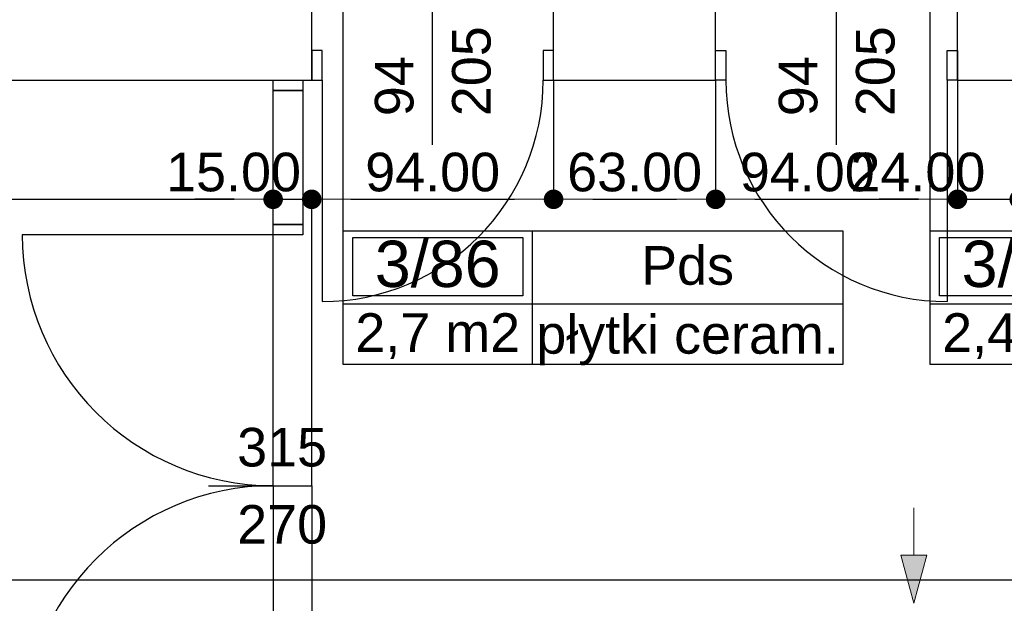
# Model space of a CAD drawing. Header units: millimetres. Extents: x -175445 to -20415, y -559200 to 231527.
# Tile 204 of 256: x -95356 to -91529, y -106719 to -104452. Entities that reach past the tile are written whole.
import ezdxf
from ezdxf.enums import TextEntityAlignment as Align

# ---------------------------------------------------------------- set-up
doc = ezdxf.new("R2010")
doc.units = ezdxf.units.MM
doc.header["$MEASUREMENT"] = 0
for name, color, linetype in [('Drzwi', 7, 'Continuous'), ('Linia', 7, 'Continuous'), ('Obiekt', 7, 'Continuous'), ('Polilinia', 7, 'Continuous'), ('Płaszczyzna odcinająca', 7, 'Continuous'), ('Strefa', 7, 'Continuous'), ('Tekst', 7, 'Continuous'), ('Wymiary', 63, 'Continuous'), ('Ściana', 7, 'Continuous')]:
    doc.layers.add(name, color=color, linetype=linetype)
doc.styles.add('Arial', font='txt')
doc.styles.add('Times new roman', font='txt')
doc.dimstyles.new('GENERATED_STYLE__3', dxfattribs={"dimtxt": 150, "dimasz": 152, "dimexe": 0.18, "dimexo": 0, "dimgap": 0.09, "dimtad": 1, "dimlfac": 0.1, "dimzin": 0, "dimdsep": 46, "dimtxsty": 'Arial', "dimblk": 'ARROWHEAD_11', "dimblk1": 'ARROWHEAD_11', "dimblk2": 'ARROWHEAD_11', "dimcen": 0.09, "dimclrd": 114, "dimclre": 114, "dimclrt": 114, "dimazin": 0, "dimtfac": 1, "dimtdec": 4, "dimtmove": 2, "dimatfit": 3, "dimfxl": 1, "dimtolj": 1, "dimtzin": 0, "dimarcsym": 0})

# ---------------------------------------------------------------- blocks, each defined once
blk = doc.blocks.new('Pds_3_84_85', base_point=(-85390.2, 23361))
at = {"layer": 'Strefa'}
for p, q in [((-86124.3, 23643.9), (-84182.1, 23643.9)), ((-86124.3, 23125.3), (-86124.3, 23643.9)), ((-86087.6, 23618), (-85426.9, 23618)), ((-86087.6, 23391.7), (-86087.6, 23618)), ((-85426.9, 23618), (-85426.9, 23391.7)), ((-85390.2, 23643.9), (-85390.2, 23125.3)), ((-84182.1, 23643.9), (-84182.1, 23125.3)), ((-85426.9, 23391.7), (-86087.6, 23391.7)), ((-86124.3, 23361), (-84182.1, 23361)), ((-84182.1, 23125.3), (-86124.3, 23125.3))]:
    blk.add_line(p, q, dxfattribs=at)
at = {"layer": 'Strefa', "style": 'Arial'}
for tag, height, p in [('ROOM_NUMBER', 180, (-85757.2, 23515.9)), ('ROOM_NAME', 150, (-84786.1, 23509.9)), ('ROOM_CALC_AREA', 150, (-85757.2, 23249)), ('floor_f', 150, (-84786.1, 23241.9))]:
    blk.add_attdef(tag, text='', height=height, dxfattribs=at).set_placement(p, align=Align.MIDDLE_CENTER)
blk = doc.blocks.new('Pds_3_86_87', base_point=(-87671.2, 23361))
at = {"layer": 'Strefa'}
for p, q in [((-88405.3, 23643.9), (-86463.1, 23643.9)), ((-88405.3, 23125.3), (-88405.3, 23643.9)), ((-88368.6, 23618), (-87707.9, 23618)), ((-88368.6, 23391.7), (-88368.6, 23618)), ((-87707.9, 23618), (-87707.9, 23391.7)), ((-87671.2, 23643.9), (-87671.2, 23125.3)), ((-86463.1, 23643.9), (-86463.1, 23125.3)), ((-87707.9, 23391.7), (-88368.6, 23391.7)), ((-88405.3, 23361), (-86463.1, 23361)), ((-86463.1, 23125.3), (-88405.3, 23125.3))]:
    blk.add_line(p, q, dxfattribs=at)
at = {"layer": 'Strefa', "style": 'Arial'}
for tag, height, p in [('ROOM_NUMBER', 180, (-88038.2, 23515.9)), ('ROOM_NAME', 150, (-87067.1, 23509.9)), ('ROOM_CALC_AREA', 150, (-88038.2, 23249)), ('floor_f', 150, (-87067.1, 23241.9))]:
    blk.add_attdef(tag, text='', height=height, dxfattribs=at).set_placement(p, align=Align.MIDDLE_CENTER)
blk = doc.blocks.new('ARROWHEAD_11')
at = {"color": 0, "linetype": 'Continuous', "lineweight": 0}
blk.add_line((0, 0), (-1, 0), dxfattribs=at)
at = {"color": 0, "linetype": 'Continuous', "lineweight": 0, "const_width": 0.25, "flags": 128}
blk.add_lwpolyline([(-0.125, 0, 1), (0.125, 0, 1)], format="xyb", close=True, dxfattribs=at)
blk = doc.blocks.new('*D3759')
at = {"layer": 'Defpoints', "color": 0}
for p in [(-94370.7, -105149.3), (-97450.7, -105986.6), (-94370.7, -106261.6)]:
    blk.add_point(p, dxfattribs=at)
at = {"layer": 'Wymiary', "color": 114, "lineweight": -2}
for p, q in [((-97450.7, -105986.6), (-97450.7, -105149.1)), ((-97298.7, -105149.3), (-94522.7, -105149.3)), ((-94370.7, -106261.6), (-94370.7, -105149.1))]:
    blk.add_line(p, q, dxfattribs=at)
at = {"layer": 'Wymiary', "color": 114, "lineweight": -2, "xscale": 152, "yscale": 152, "zscale": 152, "rotation": 180}
blk.add_blockref('ARROWHEAD_11', (-97450.7, -105149.3), dxfattribs=at)
at = {"layer": 'Wymiary', "color": 114, "lineweight": -2, "xscale": 152, "yscale": 152, "zscale": 152}
blk.add_blockref('ARROWHEAD_11', (-94370.7, -105149.3), dxfattribs=at)
at = {"layer": 'Wymiary', "color": 114, "lineweight": 13, "insert": (-96024.6, -105044.3), "char_height": 150, "attachment_point": 5, "style": 'Arial'}
blk.add_mtext('\\A1;308.00', dxfattribs=at)
blk = doc.blocks.new('*D3760')
at = {"layer": 'Defpoints', "color": 0}
for p in [(-94220.7, -105149.3), (-94370.7, -106261.6), (-94220.7, -106261.6)]:
    blk.add_point(p, dxfattribs=at)
at = {"layer": 'Wymiary', "color": 114, "lineweight": -2}
for p, q in [((-94522.7, -105149.3), (-94674.7, -105149.3)), ((-94370.7, -106261.6), (-94370.7, -105149.1)), ((-94370.7, -105149.3), (-94220.7, -105149.3)), ((-94220.7, -106261.6), (-94220.7, -105149.1)), ((-94068.7, -105149.3), (-93916.7, -105149.3))]:
    blk.add_line(p, q, dxfattribs=at)
at = {"layer": 'Wymiary', "color": 114, "lineweight": -2, "xscale": 152, "yscale": 152, "zscale": 152}
blk.add_blockref('ARROWHEAD_11', (-94370.7, -105149.3), dxfattribs=at)
at = {"layer": 'Wymiary', "color": 114, "lineweight": -2, "xscale": 152, "yscale": 152, "zscale": 152, "rotation": 180}
blk.add_blockref('ARROWHEAD_11', (-94220.7, -105149.3), dxfattribs=at)
at = {"layer": 'Wymiary', "color": 114, "lineweight": 13, "insert": (-94524.6, -105044.3), "char_height": 150, "attachment_point": 5, "style": 'Arial'}
blk.add_mtext('\\A1;15.00', dxfattribs=at)
blk = doc.blocks.new('*D3761')
at = {"layer": 'Defpoints', "color": 0}
for p in [(-93280.7, -104686.6), (-93280.7, -105149.3), (-94220.7, -106261.6)]:
    blk.add_point(p, dxfattribs=at)
at = {"layer": 'Wymiary', "color": 114, "lineweight": -2}
for p, q in [((-93280.7, -104686.6), (-93280.7, -105149.5)), ((-94220.7, -106261.6), (-94220.7, -105149.1)), ((-94068.7, -105149.3), (-93432.7, -105149.3))]:
    blk.add_line(p, q, dxfattribs=at)
at = {"layer": 'Wymiary', "color": 114, "lineweight": -2, "xscale": 152, "yscale": 152, "zscale": 152, "rotation": 180}
blk.add_blockref('ARROWHEAD_11', (-94220.7, -105149.3), dxfattribs=at)
at = {"layer": 'Wymiary', "color": 114, "lineweight": -2, "xscale": 152, "yscale": 152, "zscale": 152}
blk.add_blockref('ARROWHEAD_11', (-93280.7, -105149.3), dxfattribs=at)
at = {"layer": 'Wymiary', "color": 114, "lineweight": 13, "insert": (-93750.7, -105044.3), "char_height": 150, "attachment_point": 5, "style": 'Arial'}
blk.add_mtext('\\A1;94.00', dxfattribs=at)
blk = doc.blocks.new('*D3762')
at = {"layer": 'Defpoints', "color": 0}
for p in [(-93280.7, -104686.6), (-92650.7, -104686.6), (-92650.7, -105149.3)]:
    blk.add_point(p, dxfattribs=at)
at = {"layer": 'Wymiary', "color": 114, "lineweight": -2}
for p, q in [((-93280.7, -104686.6), (-93280.7, -105149.5)), ((-92650.7, -104686.6), (-92650.7, -105149.5)), ((-93128.7, -105149.3), (-92802.7, -105149.3))]:
    blk.add_line(p, q, dxfattribs=at)
at = {"layer": 'Wymiary', "color": 114, "lineweight": -2, "xscale": 152, "yscale": 152, "zscale": 152, "rotation": 180}
blk.add_blockref('ARROWHEAD_11', (-93280.7, -105149.3), dxfattribs=at)
at = {"layer": 'Wymiary', "color": 114, "lineweight": -2, "xscale": 152, "yscale": 152, "zscale": 152}
blk.add_blockref('ARROWHEAD_11', (-92650.7, -105149.3), dxfattribs=at)
at = {"layer": 'Wymiary', "color": 114, "lineweight": 13, "insert": (-92965.7, -105044.3), "char_height": 150, "attachment_point": 5, "style": 'Arial'}
blk.add_mtext('\\A1;63.00', dxfattribs=at)
blk = doc.blocks.new('*D3763')
at = {"layer": 'Defpoints', "color": 0}
for p in [(-92650.7, -104686.6), (-91710.7, -104686.6), (-91710.7, -105149.3)]:
    blk.add_point(p, dxfattribs=at)
at = {"layer": 'Wymiary', "color": 114, "lineweight": -2}
for p, q in [((-92650.7, -104686.6), (-92650.7, -105149.5)), ((-91710.7, -104686.6), (-91710.7, -105149.5)), ((-92498.7, -105149.3), (-91862.7, -105149.3))]:
    blk.add_line(p, q, dxfattribs=at)
at = {"layer": 'Wymiary', "color": 114, "lineweight": -2, "xscale": 152, "yscale": 152, "zscale": 152, "rotation": 180}
blk.add_blockref('ARROWHEAD_11', (-92650.7, -105149.3), dxfattribs=at)
at = {"layer": 'Wymiary', "color": 114, "lineweight": -2, "xscale": 152, "yscale": 152, "zscale": 152}
blk.add_blockref('ARROWHEAD_11', (-91710.7, -105149.3), dxfattribs=at)
at = {"layer": 'Wymiary', "color": 114, "lineweight": 13, "insert": (-92294.6, -105044.3), "char_height": 150, "attachment_point": 5, "style": 'Arial'}
blk.add_mtext('\\A1;94.00', dxfattribs=at)
blk = doc.blocks.new('*D3764')
at = {"layer": 'Defpoints', "color": 0}
for p in [(-91710.7, -104686.6), (-91470.7, -104686.6), (-91470.7, -105149.3)]:
    blk.add_point(p, dxfattribs=at)
at = {"layer": 'Wymiary', "color": 114, "lineweight": -2}
for p, q in [((-91710.7, -104686.6), (-91710.7, -105149.5)), ((-91470.7, -104686.6), (-91470.7, -105149.5)), ((-91862.7, -105149.3), (-92014.7, -105149.3)), ((-91710.7, -105149.3), (-91470.7, -105149.3)), ((-91318.7, -105149.3), (-91166.7, -105149.3))]:
    blk.add_line(p, q, dxfattribs=at)
at = {"layer": 'Wymiary', "color": 114, "lineweight": -2, "xscale": 152, "yscale": 152, "zscale": 152}
blk.add_blockref('ARROWHEAD_11', (-91710.7, -105149.3), dxfattribs=at)
at = {"layer": 'Wymiary', "color": 114, "lineweight": -2, "xscale": 152, "yscale": 152, "zscale": 152, "rotation": 180}
blk.add_blockref('ARROWHEAD_11', (-91470.7, -105149.3), dxfattribs=at)
at = {"layer": 'Wymiary', "color": 114, "lineweight": 13, "insert": (-91864.6, -105044.3), "char_height": 150, "attachment_point": 5, "style": 'Arial'}
blk.add_mtext('\\A1;24.00', dxfattribs=at)
blk = doc.blocks.new('*D3861')
at = {"layer": 'Defpoints', "color": 0}
for p in [(-97450.7, -105986.6), (-94370.7, -106261.6), (-94370.7, -107317.9)]:
    blk.add_point(p, dxfattribs=at)
at = {"layer": 'Wymiary', "color": 114, "lineweight": -2}
for p, q in [((-97450.7, -105986.6), (-97450.7, -107318.1)), ((-94370.7, -106261.6), (-94370.7, -107318.1)), ((-97298.7, -107317.9), (-94522.7, -107317.9))]:
    blk.add_line(p, q, dxfattribs=at)
at = {"layer": 'Wymiary', "color": 114, "lineweight": -2, "xscale": 152, "yscale": 152, "zscale": 152, "rotation": 180}
blk.add_blockref('ARROWHEAD_11', (-97450.7, -107317.9), dxfattribs=at)
at = {"layer": 'Wymiary', "color": 114, "lineweight": -2, "xscale": 152, "yscale": 152, "zscale": 152}
blk.add_blockref('ARROWHEAD_11', (-94370.7, -107317.9), dxfattribs=at)
at = {"layer": 'Wymiary', "color": 114, "lineweight": 13, "insert": (-96024.6, -107212.9), "char_height": 150, "attachment_point": 5, "style": 'Arial'}
blk.add_mtext('\\A1;308.00', dxfattribs=at)
blk = doc.blocks.new('*D3862')
at = {"layer": 'Defpoints', "color": 0}
for p in [(-94370.7, -106261.6), (-94220.7, -106261.6), (-94220.7, -107317.9)]:
    blk.add_point(p, dxfattribs=at)
at = {"layer": 'Wymiary', "color": 114, "lineweight": -2}
for p, q in [((-94370.7, -106261.6), (-94370.7, -107318.1)), ((-94220.7, -106261.6), (-94220.7, -107318.1)), ((-94522.7, -107317.9), (-94674.7, -107317.9)), ((-94370.7, -107317.9), (-94220.7, -107317.9)), ((-94068.7, -107317.9), (-93916.7, -107317.9))]:
    blk.add_line(p, q, dxfattribs=at)
at = {"layer": 'Wymiary', "color": 114, "lineweight": -2, "xscale": 152, "yscale": 152, "zscale": 152}
blk.add_blockref('ARROWHEAD_11', (-94370.7, -107317.9), dxfattribs=at)
at = {"layer": 'Wymiary', "color": 114, "lineweight": -2, "xscale": 152, "yscale": 152, "zscale": 152, "rotation": 180}
blk.add_blockref('ARROWHEAD_11', (-94220.7, -107317.9), dxfattribs=at)
at = {"layer": 'Wymiary', "color": 114, "lineweight": 13, "insert": (-94524.6, -107212.9), "char_height": 150, "attachment_point": 5, "style": 'Arial'}
blk.add_mtext('\\A1;15.00', dxfattribs=at)
blk = doc.blocks.new('*D3863')
at = {"layer": 'Defpoints', "color": 0}
for p in [(-94220.7, -106261.6), (-93630.7, -107317.9), (-93630.7, -107836.6)]:
    blk.add_point(p, dxfattribs=at)
at = {"layer": 'Wymiary', "color": 114, "lineweight": -2}
for p, q in [((-94220.7, -106261.6), (-94220.7, -107318.1)), ((-94068.7, -107317.9), (-93782.7, -107317.9)), ((-93630.7, -107836.6), (-93630.7, -107317.7))]:
    blk.add_line(p, q, dxfattribs=at)
at = {"layer": 'Wymiary', "color": 114, "lineweight": -2, "xscale": 152, "yscale": 152, "zscale": 152, "rotation": 180}
blk.add_blockref('ARROWHEAD_11', (-94220.7, -107317.9), dxfattribs=at)
at = {"layer": 'Wymiary', "color": 114, "lineweight": -2, "xscale": 152, "yscale": 152, "zscale": 152}
blk.add_blockref('ARROWHEAD_11', (-93630.7, -107317.9), dxfattribs=at)
at = {"layer": 'Wymiary', "color": 114, "lineweight": 13, "insert": (-93925.7, -107212.9), "char_height": 150, "attachment_point": 5, "style": 'Arial'}
blk.add_mtext('\\A1;59.00', dxfattribs=at)

msp = doc.modelspace()

# ---------------------------------------------------------------- hatches: boundary and pattern name
at = {"layer": 'Linia', "linetype": 'Continuous', "lineweight": 13}
msp.add_hatch(color=150, dxfattribs=at).paths.add_polyline_path([(-91880.667, -106718.316), (-91830.418, -106531.78), (-91930.418, -106531.647)])

# ---------------------------------------------------------------- linework, layer by layer
at = {"layer": 'Drzwi'}
for p, q in [((-94180.722, -104571.604), (-94220.722, -104571.604)), ((-94220.722, -104571.604), (-94220.722, -104686.604)), ((-94220.722, -104686.604), (-94220.722, -104571.604)), ((-94180.722, -104686.604), (-94180.722, -104571.604)), ((-93280.722, -104571.604), (-93320.722, -104571.604)), ((-93320.722, -104571.604), (-93320.722, -104686.604)), ((-93280.722, -104686.604), (-93280.722, -104571.604)), ((-93280.722, -104686.604), (-93280.722, -104571.604)), ((-92650.722, -104571.604), (-92610.722, -104571.604)), ((-92650.722, -104686.604), (-92650.722, -104571.604)), ((-92650.722, -104686.604), (-92650.722, -104571.604)), ((-92610.722, -104571.604), (-92610.722, -104686.604)), ((-91750.722, -104686.604), (-91750.722, -104571.604)), ((-91750.722, -104571.604), (-91710.722, -104571.604)), ((-91710.722, -104571.604), (-91710.722, -104686.604)), ((-91710.722, -104686.604), (-91710.722, -104571.604)), ((-94370.722, -104726.604), (-94370.722, -104686.604)), ((-94370.722, -104686.604), (-94255.722, -104686.604)), ((-94370.722, -104686.604), (-94255.722, -104686.604)), ((-94255.722, -104686.604), (-94255.722, -104726.604)), ((-94220.722, -104686.604), (-94180.722, -104686.604)), ((-94180.722, -104686.604), (-94180.722, -105546.604)), ((-93320.722, -104686.604), (-93280.722, -104686.604)), ((-92610.722, -104686.604), (-92650.722, -104686.604)), ((-91710.722, -104686.604), (-91750.722, -104686.604)), ((-91750.722, -104686.604), (-91750.722, -105546.604)), ((-94370.722, -104726.604), (-94255.722, -104726.604)), ((-94370.722, -105246.604), (-94370.722, -104726.604)), ((-94255.722, -104726.604), (-94370.722, -104726.604)), ((-94255.722, -104726.604), (-94255.722, -105246.604)), ((-94255.722, -105246.604), (-94370.722, -105246.604)), ((-94370.722, -105286.604), (-94370.722, -105246.604)), ((-94370.722, -105246.604), (-94255.722, -105246.604)), ((-94255.722, -105246.604), (-94255.722, -105286.604)), ((-94370.722, -105286.604), (-95345.722, -105286.604)), ((-94255.722, -105286.604), (-94370.722, -105286.604))]:
    msp.add_line(p, q, dxfattribs=at)
for centre, radius, start, end in [((-94180.722, -104686.604), 860, 270, 0), ((-91750.722, -104686.604), 860, 180, 270), ((-94370.722, -105286.604), 975, 180, 270), ((-94370.722, -107236.604), 975, 90, 180)]:
    msp.add_arc(centre, radius, start, end, dxfattribs=at)
at = {"layer": 'Linia', "color": 150, "lineweight": 13}
for p, q in [((-91880.173, -106347.941), (-91880.418, -106531.713)), ((-91880.667, -106718.316), (-91930.418, -106531.647)), ((-91930.418, -106531.647), (-91830.418, -106531.78)), ((-91880.667, -106718.316), (-91830.418, -106531.78))]:
    msp.add_line(p, q, dxfattribs=at)
at = {"layer": 'Obiekt'}
for p, q in [((-93750.722, -104937.983), (-93750.722, -104336.604)), ((-92180.722, -104937.983), (-92180.722, -104336.604)), ((-94622.1, -106261.604), (-94220.722, -106261.604))]:
    msp.add_line(p, q, dxfattribs=at)
at = {"layer": 'Polilinia', "flags": 128}
for points in [[(-94098.005, -105271.988), (-94098.005, -103991.406)], [(-91817.007, -105271.988), (-91817.007, -104276.53)]]:
    msp.add_lwpolyline(points, dxfattribs=at)
at = {"layer": 'Płaszczyzna odcinająca'}
msp.add_line((-72997.99, -106628.897), (-170770.681, -106628.897), dxfattribs=at)
at = {"layer": 'Ściana'}
for p, q in [((-94220.722, -104571.604), (-94220.722, -104336.604)), ((-93280.722, -104571.604), (-93280.722, -104336.604)), ((-92650.722, -104571.604), (-92650.722, -104336.604)), ((-91710.722, -104571.604), (-91710.722, -104336.604)), ((-94220.722, -104686.604), (-94220.722, -104571.604)), ((-93280.722, -104686.604), (-93280.722, -104571.604)), ((-92650.722, -104686.604), (-92650.722, -104571.604)), ((-91710.722, -104686.604), (-91710.722, -104571.604)), ((-94370.722, -104686.604), (-94255.722, -104686.604)), ((-94255.722, -104686.604), (-94220.722, -104686.604))]:
    msp.add_line(p, q, dxfattribs=at)
at = {"layer": 'Ściana', "flags": 128}
for points in [[(-97450.722, -104686.604), (-95200.722, -104686.604)], [(-95200.722, -104686.604), (-94370.722, -104686.604)], [(-93280.722, -104686.604), (-92650.722, -104686.604)], [(-91710.722, -104686.604), (-91470.722, -104686.604)]]:
    msp.add_lwpolyline(points, dxfattribs=at)

# ---------------------------------------------------------------- block references
at = {"layer": 'Strefa'}
ref = msp.add_blockref('Pds_3_86_87', (-93363.964, -105554.845), dxfattribs=at)
ref.add_attrib('ROOM_NAME', 'Pds', dxfattribs={"color": 7, "height": 150, "style": 'Arial'}).set_placement((-92759.881, -105406.027), align=Align.MIDDLE_CENTER)
ref.add_attrib('ROOM_NUMBER', '3/86', dxfattribs={"color": 7, "height": 180, "style": 'Arial'}).set_placement((-93730.984, -105399.959), align=Align.MIDDLE_CENTER)
ref.add_attrib('ROOM_CALC_AREA', '2,7 m2', dxfattribs={"color": 7, "height": 150, "style": 'Arial'}).set_placement((-93730.984, -105666.899), align=Align.MIDDLE_CENTER)
ref.add_attrib('floor_f', 'płytki ceram.', dxfattribs={"color": 7, "height": 150, "style": 'Arial'}).set_placement((-92759.881, -105673.944), align=Align.MIDDLE_CENTER)
ref = msp.add_blockref('Pds_3_84_85', (-91082.967, -105554.845), dxfattribs=at)
ref.add_attrib('ROOM_NAME', 'Pds', dxfattribs={"color": 7, "height": 150, "style": 'Arial'}).set_placement((-90478.884, -105406.027), align=Align.MIDDLE_CENTER)
ref.add_attrib('ROOM_NUMBER', '3/84', dxfattribs={"color": 7, "height": 180, "style": 'Arial'}).set_placement((-91449.987, -105399.959), align=Align.MIDDLE_CENTER)
ref.add_attrib('ROOM_CALC_AREA', '2,4 m2', dxfattribs={"color": 7, "height": 150, "style": 'Arial'}).set_placement((-91449.987, -105666.899), align=Align.MIDDLE_CENTER)
ref.add_attrib('floor_f', 'płytki ceram.', dxfattribs={"color": 7, "height": 150, "style": 'Arial'}).set_placement((-90478.884, -105673.944), align=Align.MIDDLE_CENTER)

# ---------------------------------------------------------------- texts
at = {"layer": 'Obiekt', "char_height": 150, "attachment_point": 7, "rotation": 90, "style": 'Arial'}
for s, insert in [('\\A1;{\\fArial|b0|i0|c238|p38;205}', (-93523.254, -104826.431)), ('\\A1;{\\fArial|b0|i0|c238|p38;205}', (-91953.254, -104826.431)), ('\\A1;{\\fArial|b0|i0|c238|p38;94}', (-93823.254, -104826.431)), ('\\A1;{\\fArial|b0|i0|c238|p38;94}', (-92253.254, -104826.431))]:
    msp.add_mtext(s, dxfattribs=dict(at, insert=insert))
at = {"layer": 'Obiekt', "char_height": 150, "attachment_point": 7, "style": 'Arial'}
for s, insert in [('\\A1;{\\fArial|b0|i0|c238|p38;315}', (-94510.548, -106189.175)), ('\\A1;{\\fArial|b0|i0|c238|p38;270}', (-94510.548, -106489.072))]:
    msp.add_mtext(s, dxfattribs=dict(at, insert=insert))
at = {"layer": 'Tekst', "insert": (-92147.428, -103832.657), "char_height": 150, "attachment_point": 2, "style": 'Times new roman'}
msp.add_mtext('\\A1;{\\fArial|b0|i0|c0|p38;h\\fArial|b0|i0|c0|p38;\\A1{\\H.66x;\\S ^  pom;}\\fArial|b0|i0|c0|p38; = 2,70 m}', dxfattribs=at)

# ---------------------------------------------------------------- dimensions: what is measured, and where the dimension line sits
at = {"layer": 'Wymiary', "color": 114, "lineweight": 13}
for base, p1, p2, picture, middle in [((-93280.722, -105149.323), (-94220.722, -106261.604), (-93280.722, -104686.604), '*D3761', (-93750.722, -105044.323)), ((-92650.722, -105149.323), (-93280.722, -104686.604), (-92650.722, -104686.604), '*D3762', (-92965.722, -105044.323)), ((-91710.722, -105149.323), (-92650.722, -104686.604), (-91710.722, -104686.604), '*D3763', (-92294.551, -105044.323)), ((-91470.722, -105149.323), (-91710.722, -104686.604), (-91470.722, -104686.604), '*D3764', (-91864.551, -105044.323)), ((-94370.722, -105149.323), (-97450.722, -105986.604), (-94370.722, -106261.604), '*D3759', (-96024.551, -105044.323)), ((-94220.722, -105149.323), (-94370.722, -106261.604), (-94220.722, -106261.604), '*D3760', (-94524.551, -105044.323)), ((-94370.722, -107317.915), (-97450.722, -105986.604), (-94370.722, -106261.604), '*D3861', (-96024.551, -107212.915)), ((-94220.722, -107317.915), (-94370.722, -106261.604), (-94220.722, -106261.604), '*D3862', (-94524.551, -107212.915)), ((-93630.722, -107317.915), (-94220.722, -106261.604), (-93630.722, -107836.604), '*D3863', (-93925.722, -107212.915))]:
    dim = msp.add_linear_dim(base=base, p1=p1, p2=p2, dimstyle='GENERATED_STYLE__3', dxfattribs=at)
    dim.commit()
    dim.dimension.update_dxf_attribs({"geometry": picture, "text_midpoint": middle, "dimtype": 160})

doc.saveas('drawing.dxf')
